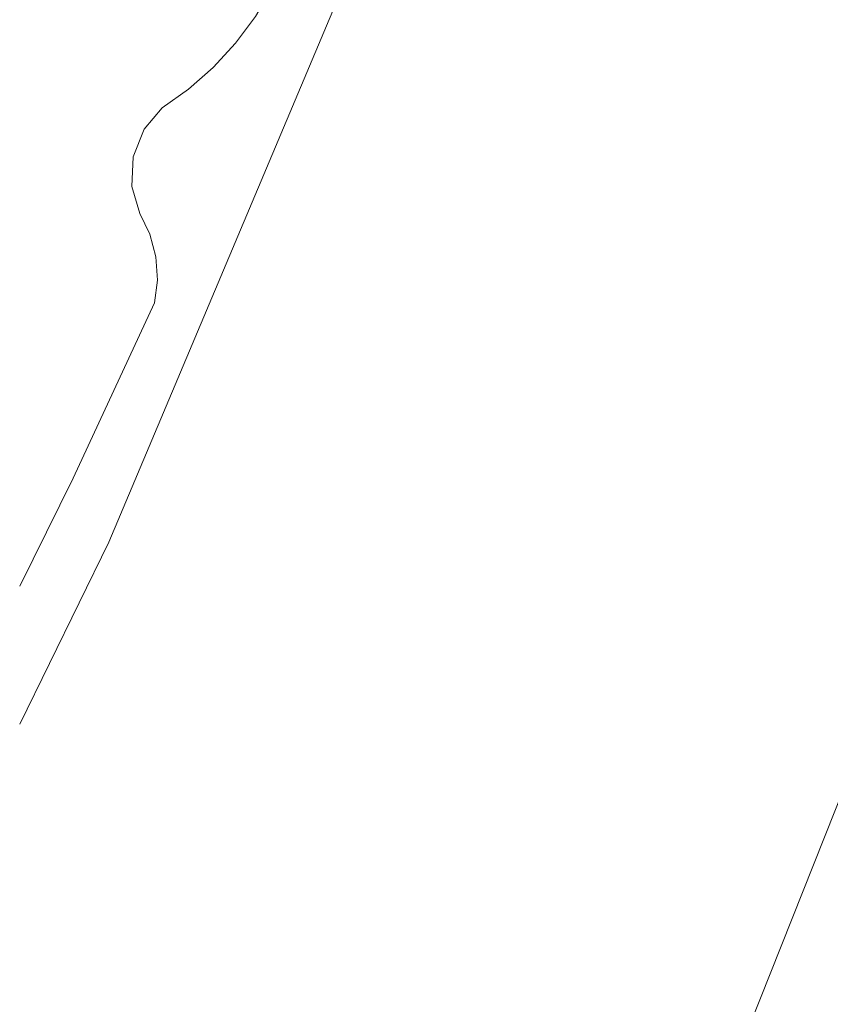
# Model space of a CAD drawing. Header units: metres. Extents: x 197457 to 198138, y 353986 to 354984.
# Tile 21 of 217: x 197457 to 197484, y 354553 to 354586. Entities that reach past the tile are written whole.
import ezdxf

# ---------------------------------------------------------------- set-up
doc = ezdxf.new("R2010")
doc.units = ezdxf.units.M
doc.header["$MEASUREMENT"] = 0
doc.layers.add('insteek sloot', color=5, linetype='Continuous', lineweight=0)
doc.layers.add('kant water (FD)', color=5, linetype='Continuous', lineweight=0)

msp = doc.modelspace()

# ---------------------------------------------------------------- linework, layer by layer
at = {"layer": 'insteek sloot', "linetype": 'Continuous', "lineweight": 0, "flags": 128}
for points in [[(197462.001, 354583.166), (197462.881, 354583.786), (197463.705, 354584.507), (197464.457, 354585.321), (197465.12, 354586.216), (197465.684, 354587.177), (197466.138, 354588.188), (197466.479, 354589.228), (197466.705, 354590.281)], [(197461.258, 354579.636), (197460.997, 354580.537), (197461.038, 354581.526), (197461.399, 354582.447), (197462.001, 354583.166)], [(197461.754, 354576.646), (197461.851, 354577.408), (197461.798, 354578.189), (197461.596, 354578.946), (197461.258, 354579.636)], [(197457.244, 354567.192), (197459.032, 354570.799), (197461.754, 354576.646)]]:
    msp.add_lwpolyline(points, dxfattribs=at)
at = {"layer": 'kant water (FD)', "linetype": 'Continuous', "lineweight": 0, "flags": 128}
for points in [[(197457.244, 354562.584), (197460.221, 354568.657), (197468.273, 354587.756), (197474.573, 354611.56), (197477.371, 354631.745), (197478.346, 354649.719), (197473.289, 354671.986), (197468.723, 354685.307), (197458.679, 354702.281), (197457.244, 354703.942)], [(197476.543, 354542.013), (197480.528, 354549.734), (197490.986, 354576.03), (197497.342, 354593.971), (197498.508, 354602.112), (197499.179, 354623.189), (197500.169, 354629.183)]]:
    msp.add_lwpolyline(points, dxfattribs=at)

doc.saveas('drawing.dxf')
